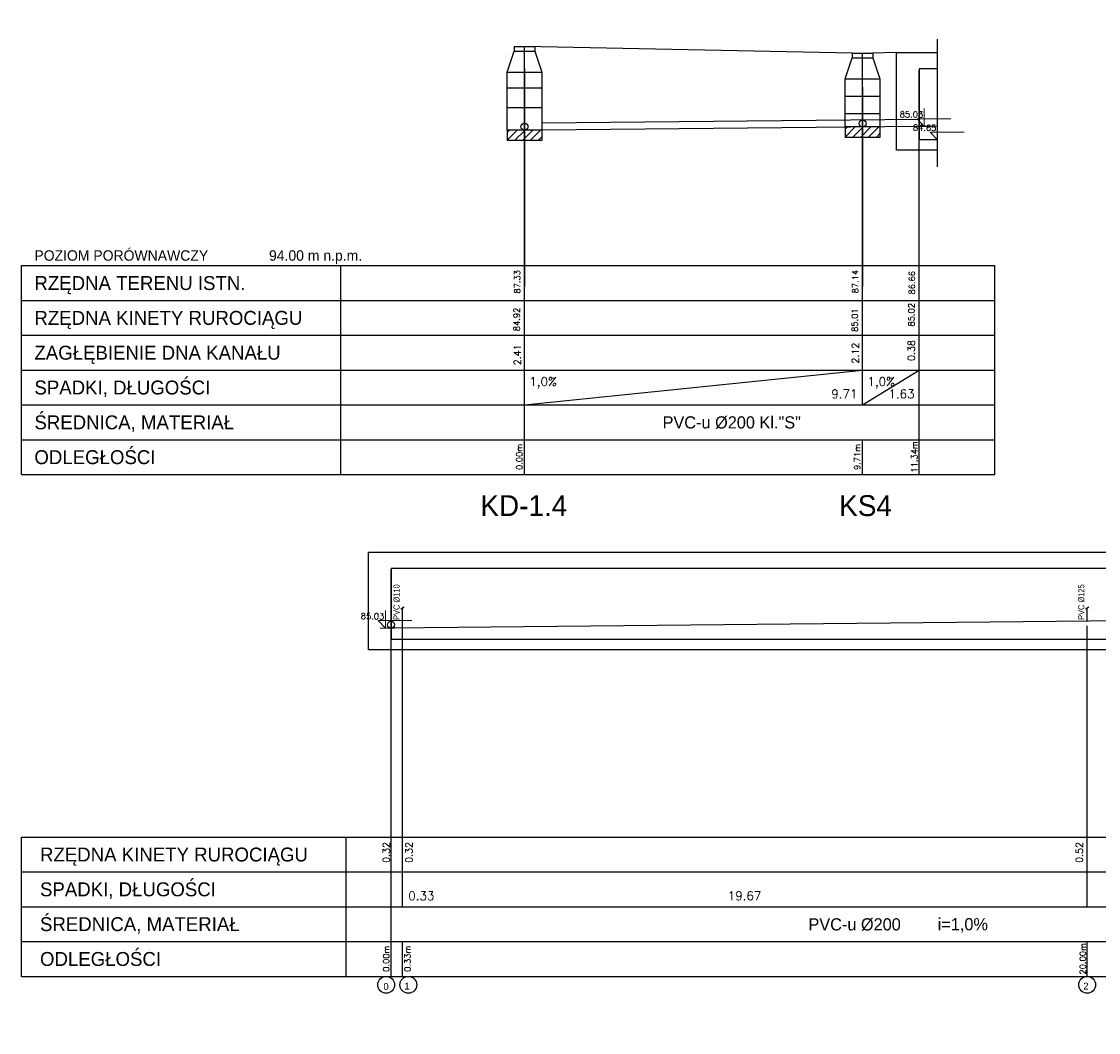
# Model space of a CAD drawing. Extents: x 480599 to 802090, y -87928 to 319597.
# Tile 2 of 50: x 530897 to 561835, y -14506 to 14527. Entities that reach past the tile are written whole.
import ezdxf
from ezdxf.enums import TextEntityAlignment as Align

# ---------------------------------------------------------------- set-up
doc = ezdxf.new("R2010")
doc.units = 0
doc.header["$MEASUREMENT"] = 0
doc.layers.get('0').update_dxf_attribs({"color": 252, "linetype": 'CONTINUOUS'})
doc.layers.get('Defpoints').update_dxf_attribs({"color": 252, "linetype": 'CONTINUOUS'})
for name, color, linetype in [('#_inne_budowlane', 252, 'CONTINUOUS'), ('#_inne_legenda', 21, 'CONTINUOUS'), ('#_ks_sanit_podposadzkowa', 32, 'CONTINUOUS'), ('Liczby', 2, 'CONTINUOUS'), ('Linie_odn', 7, 'CONTINUOUS'), ('Linie_tabeli', 7, 'CONTINUOUS'), ('Odcinki', 6, 'CONTINUOUS'), ('Ter_istn', 8, 'CONTINUOUS'), ('Wezly', 5, 'CONTINUOUS')]:
    doc.layers.add(name, color=color, linetype=linetype)
doc.layers.add('Koty wysokościowe', color=252, linetype='CONTINUOUS', lineweight=9)
doc.styles.add('JTJ', font='arial.ttf', dxfattribs={"height": 100})
doc.styles.add('JTJ_linie', font='txt')
doc.styles.add('ROMANS', font='romans')
doc.styles.get("Standard").update_dxf_attribs({"font": 'arial.ttf'})
doc.dimstyles.new('2 Bartek', dxfattribs={"dimtxt": 200, "dimasz": 50, "dimexe": 10, "dimexo": 30, "dimgap": 300, "dimtad": 1, "dimlfac": 0.001, "dimrnd": 0.1, "dimzin": 0, "dimdsep": 46, "dimtxsty": 'Standard', "dimblk": 'NONE', "dimcen": 1, "dimse1": 1, "dimse2": 1, "dimsd1": 1, "dimsd2": 1, "dimclrt": 2, "dimadec": 0, "dimazin": 0, "dimtfac": 1, "dimtix": 1, "dimtmove": 2, "dimatfit": 0, "dimfxl": 1, "dimtolj": 1, "dimtzin": 0, "dimarcsym": 0})
doc.dimstyles.new('darek', dxfattribs={"dimtxt": 20, "dimasz": 50, "dimexe": 10, "dimexo": 30, "dimgap": 300, "dimtad": 1, "dimlfac": 0.001, "dimrnd": 0.1, "dimzin": 0, "dimdsep": 46, "dimtxsty": 'Standard', "dimblk": 'NONE', "dimcen": 1, "dimse1": 1, "dimse2": 1, "dimsd1": 1, "dimsd2": 1, "dimclrt": 2, "dimadec": 0, "dimazin": 0, "dimtfac": 1, "dimtix": 1, "dimtmove": 2, "dimatfit": 0, "dimfxl": 10, "dimtolj": 1, "dimtzin": 0, "dimarcsym": 0})

# ---------------------------------------------------------------- blocks, each defined once
blk = doc.blocks.new('*D1075')
at = {"layer": 'Defpoints', "color": 0}
for p in [(545345, 41254), (545345, 41254), (555330, -43229)]:
    blk.add_point(p, dxfattribs=at)
at = {"layer": 'Liczby', "color": 2, "insert": (545121, 36266), "char_height": 175, "attachment_point": 5, "rotation": 90, "style": 'ROMANS'}
blk.add_mtext('\\A1;84.48', dxfattribs=at)
blk = doc.blocks.new('_None')
blk = doc.blocks.new('*D1076')
at = {"layer": 'Defpoints', "color": 0}
for p in [(545846, 44100), (545846, 44100), (555331, -43229)]:
    blk.add_point(p, dxfattribs=at)
at = {"layer": 'Liczby', "color": 2, "insert": (545135, 37339), "char_height": 175, "attachment_point": 5, "rotation": 90, "style": 'ROMANS'}
blk.add_mtext('\\A1;87.33', dxfattribs=at)
blk = doc.blocks.new('*D1079')
at = {"layer": 'Defpoints', "color": 0}
for p in [(547986, 41331), (547986, 41331), (565271, -43229)]:
    blk.add_point(p, dxfattribs=at)
at = {"layer": 'Liczby', "color": 2, "insert": (547762, 36355), "char_height": 175, "attachment_point": 5, "rotation": 90, "style": 'ROMANS'}
blk.add_mtext('\\A1;84.56', dxfattribs=at)
blk = doc.blocks.new('*D1080')
at = {"layer": 'Defpoints', "color": 0}
for p in [(548487, 43910), (548487, 43910), (565272, -43229)]:
    blk.add_point(p, dxfattribs=at)
at = {"layer": 'Liczby', "color": 2, "insert": (547776, 37346), "char_height": 175, "attachment_point": 5, "rotation": 90, "style": 'ROMANS'}
blk.add_mtext('\\A1;87.14', dxfattribs=at)
blk = doc.blocks.new('*D1106')
at = {"layer": 'Defpoints', "color": 0}
for p in [(546491, 26722), (546491, 26722), (546491, -57928)]:
    blk.add_point(p, dxfattribs=at)
at = {"layer": 'Liczby', "color": 2, "insert": (546267, 27066), "char_height": 175, "attachment_point": 5, "rotation": 359, "style": 'ROMANS'}
blk.add_mtext('\\A1;84.65', dxfattribs=at)
blk = doc.blocks.new('*D1107')
at = {"layer": 'Defpoints', "color": 0}
for p in [(541513, 27042), (541513, 27042), (541513, -57928)]:
    blk.add_point(p, dxfattribs=at)
at = {"layer": 'Liczby', "color": 2, "insert": (541289, 27386), "char_height": 175, "attachment_point": 5, "rotation": 359, "style": 'ROMANS'}
blk.add_mtext('\\A1;84.97', dxfattribs=at)
blk = doc.blocks.new('*D1389')
at = {"layer": 'Defpoints', "color": 0}
for p in [(565616, -3217), (565616, -3217), (546491, -87928)]:
    blk.add_point(p, dxfattribs=at)
at = {"layer": 'Liczby', "color": 2, "insert": (565392, -2873), "char_height": 175, "attachment_point": 5, "rotation": 359, "style": 'ROMANS'}
blk.add_mtext('\\A1;84.71', dxfattribs=at)
blk = doc.blocks.new('*D1390')
at = {"layer": 'Defpoints', "color": 0}
for p in [(541204, -2896), (541204, -2896), (541513, -87928)]:
    blk.add_point(p, dxfattribs=at)
at = {"layer": 'Liczby', "color": 2, "insert": (540980, -2552), "char_height": 175, "attachment_point": 5, "rotation": 359, "style": 'ROMANS'}
blk.add_mtext('\\A1;85.03', dxfattribs=at)
blk = doc.blocks.new('*D1391')
at = {"layer": 'Defpoints', "color": 0, "linetype": 'Continuous'}
for p in [(541513, -12500), (541513, -12896), (541513, -12896)]:
    blk.add_point(p, dxfattribs=at)
at = {"color": 2, "linetype": 'Continuous', "insert": (541373, -12389), "char_height": 175, "attachment_point": 5, "rotation": 90, "style": 'ROMANS'}
blk.add_mtext('\\A1;0.00m', dxfattribs=at)
blk = doc.blocks.new('*D1392')
at = {"layer": 'Defpoints', "color": 0, "linetype": 'Continuous'}
for p in [(561512, -12500), (541513, -12897), (561512, -12897)]:
    blk.add_point(p, dxfattribs=at)
at = {"color": 2, "linetype": 'Continuous', "insert": (561384, -12391), "char_height": 175, "attachment_point": 5, "rotation": 90, "style": 'ROMANS'}
blk.add_mtext('\\A1;20.00m', dxfattribs=at)
blk = doc.blocks.new('*D1393')
at = {"layer": 'Defpoints', "color": 0, "linetype": 'Continuous'}
for p in [(541842, -10896), (561512, -10896), (561512, -12896)]:
    blk.add_point(p, dxfattribs=at)
at = {"color": 2, "linetype": 'Continuous', "insert": (551667, -10580), "char_height": 250, "attachment_point": 5, "style": 'ROMANS'}
blk.add_mtext('\\A1;19.67', dxfattribs=at)
blk = doc.blocks.new('*D1394')
at = {"layer": 'Defpoints', "color": 0, "linetype": 'Continuous'}
for p in [(563676, -12500), (541513, -12897), (563676, -12897)]:
    blk.add_point(p, dxfattribs=at)
at = {"color": 2, "linetype": 'Continuous', "insert": (563534, -12391), "char_height": 175, "attachment_point": 5, "rotation": 90, "style": 'ROMANS'}
blk.add_mtext('\\A1;22.16m', dxfattribs=at)
blk = doc.blocks.new('*D1395')
at = {"layer": 'Defpoints', "color": 0, "linetype": 'Continuous'}
for p in [(564434, -12500), (541513, -12896), (564434, -12896)]:
    blk.add_point(p, dxfattribs=at)
at = {"color": 2, "linetype": 'Continuous', "insert": (564303, -12389), "char_height": 175, "attachment_point": 5, "rotation": 90, "style": 'ROMANS'}
blk.add_mtext('\\A1;22.92m', dxfattribs=at)
blk = doc.blocks.new('*D1397')
at = {"layer": 'Defpoints', "color": 0, "linetype": 'Continuous'}
for p in [(565993, -12500), (541513, -12896), (565993, -12896)]:
    blk.add_point(p, dxfattribs=at)
at = {"color": 2, "linetype": 'Continuous', "insert": (565834, -12389), "char_height": 175, "attachment_point": 5, "rotation": 90, "style": 'ROMANS'}
blk.add_mtext('\\A1;24.48m', dxfattribs=at)
blk = doc.blocks.new('*D1399')
at = {"layer": 'Defpoints', "color": 0, "linetype": 'Continuous'}
for p in [(567297, -12500), (541513, -12896), (567297, -12896)]:
    blk.add_point(p, dxfattribs=at)
at = {"color": 2, "linetype": 'Continuous', "insert": (567146, -12389), "char_height": 175, "attachment_point": 5, "rotation": 90, "style": 'ROMANS'}
blk.add_mtext('\\A1;25.78m', dxfattribs=at)
blk = doc.blocks.new('*D1401')
at = {"layer": 'Defpoints', "color": 0, "linetype": 'Continuous'}
for p in [(569798, -12500), (541513, -12897), (569798, -12897)]:
    blk.add_point(p, dxfattribs=at)
at = {"color": 2, "linetype": 'Continuous', "insert": (569664, -12391), "char_height": 175, "attachment_point": 5, "rotation": 90, "style": 'ROMANS'}
blk.add_mtext('\\A1;28.29m', dxfattribs=at)
blk = doc.blocks.new('*D1403')
at = {"layer": 'Defpoints', "color": 0}
for p in [(541513, -2894), (541662, -2894), (561512, -3217)]:
    blk.add_point(p, dxfattribs=at)
at = {"layer": 'Liczby', "color": 2, "insert": (541374, -9335), "char_height": 200, "attachment_point": 5, "rotation": 90, "style": 'ROMANS'}
blk.add_mtext('\\A1;0.32', dxfattribs=at)
blk = doc.blocks.new('*D1409')
at = {"layer": 'Defpoints', "color": 0, "linetype": 'Continuous'}
for p in [(570852, -12500), (541513, -12896), (570852, -12896)]:
    blk.add_point(p, dxfattribs=at)
at = {"color": 2, "linetype": 'Continuous', "insert": (570683, -12389), "char_height": 175, "attachment_point": 5, "rotation": 90, "style": 'ROMANS'}
blk.add_mtext('\\A1;29.34m', dxfattribs=at)
blk = doc.blocks.new('*D1412')
at = {"layer": 'Defpoints', "color": 0, "linetype": 'Continuous'}
for p in [(571859, -12500), (541513, -12896), (571859, -12896)]:
    blk.add_point(p, dxfattribs=at)
at = {"color": 2, "linetype": 'Continuous', "insert": (571723, -12389), "char_height": 175, "attachment_point": 5, "rotation": 90, "style": 'ROMANS'}
blk.add_mtext('\\A1;30.35m', dxfattribs=at)
blk = doc.blocks.new('*D1415')
at = {"layer": 'Defpoints', "color": 0, "linetype": 'Continuous'}
for p in [(574799, -12500), (541513, -12897), (574799, -12897)]:
    blk.add_point(p, dxfattribs=at)
at = {"color": 2, "linetype": 'Continuous', "insert": (574662, -12391), "char_height": 175, "attachment_point": 5, "rotation": 90, "style": 'ROMANS'}
blk.add_mtext('\\A1;33.29m', dxfattribs=at)
blk = doc.blocks.new('*D1418')
at = {"layer": 'Defpoints', "color": 0, "linetype": 'Continuous'}
for p in [(577719, -12500), (541513, -12897), (577719, -12897)]:
    blk.add_point(p, dxfattribs=at)
at = {"color": 2, "linetype": 'Continuous', "insert": (577587, -12391), "char_height": 175, "attachment_point": 5, "rotation": 90, "style": 'ROMANS'}
blk.add_mtext('\\A1;36.21m', dxfattribs=at)
blk = doc.blocks.new('*D1421')
at = {"layer": 'Defpoints', "color": 0, "linetype": 'Continuous'}
for p in [(580573, -12500), (541513, -12896), (580573, -12896)]:
    blk.add_point(p, dxfattribs=at)
at = {"color": 2, "linetype": 'Continuous', "insert": (580425, -12389), "char_height": 175, "attachment_point": 5, "rotation": 90, "style": 'ROMANS'}
blk.add_mtext('\\A1;39.06m', dxfattribs=at)
blk = doc.blocks.new('*D1424')
at = {"layer": 'Defpoints', "color": 0, "linetype": 'Continuous'}
for p in [(581553, -12500), (541513, -12896), (581553, -12896)]:
    blk.add_point(p, dxfattribs=at)
at = {"color": 2, "linetype": 'Continuous', "insert": (581418, -12389), "char_height": 175, "attachment_point": 5, "rotation": 90, "style": 'ROMANS'}
blk.add_mtext('\\A1;40.04m', dxfattribs=at)
blk = doc.blocks.new('*D1427')
at = {"layer": 'Defpoints', "color": 0, "linetype": 'Continuous'}
for p in [(586945, -12500), (541513, -12897), (586945, -12897)]:
    blk.add_point(p, dxfattribs=at)
at = {"color": 2, "linetype": 'Continuous', "insert": (586800, -12391), "char_height": 175, "attachment_point": 5, "rotation": 90, "style": 'ROMANS'}
blk.add_mtext('\\A1;45.43m', dxfattribs=at)
blk = doc.blocks.new('*D1430')
at = {"layer": 'Defpoints', "color": 0, "linetype": 'Continuous'}
for p in [(588673, -12500), (541513, -12896), (588673, -12896)]:
    blk.add_point(p, dxfattribs=at)
at = {"color": 2, "linetype": 'Continuous', "insert": (588529, -12389), "char_height": 175, "attachment_point": 5, "rotation": 90, "style": 'ROMANS'}
blk.add_mtext('\\A1;47.16m', dxfattribs=at)
blk = doc.blocks.new('*D1433')
at = {"layer": 'Defpoints', "color": 0, "linetype": 'Continuous'}
for p in [(588923, -12500), (541513, -12897), (588923, -12897)]:
    blk.add_point(p, dxfattribs=at)
at = {"color": 2, "linetype": 'Continuous', "insert": (588782, -12391), "char_height": 175, "attachment_point": 5, "rotation": 90, "style": 'ROMANS'}
blk.add_mtext('\\A1;47.41m', dxfattribs=at)
blk = doc.blocks.new('*D1436')
at = {"layer": 'Defpoints', "color": 0, "linetype": 'Continuous'}
for p in [(589792, -12500), (541513, -12897), (589792, -12897)]:
    blk.add_point(p, dxfattribs=at)
at = {"color": 2, "linetype": 'Continuous', "insert": (589657, -12391), "char_height": 175, "attachment_point": 5, "rotation": 90, "style": 'ROMANS'}
blk.add_mtext('\\A1;48.28m', dxfattribs=at)
blk = doc.blocks.new('*D1439')
at = {"layer": 'Defpoints', "color": 0, "linetype": 'Continuous'}
for p in [(592626, -12500), (541513, -12897), (592626, -12897)]:
    blk.add_point(p, dxfattribs=at)
at = {"color": 2, "linetype": 'Continuous', "insert": (592464, -12391), "char_height": 175, "attachment_point": 5, "rotation": 90, "style": 'ROMANS'}
blk.add_mtext('\\A1;51.11m', dxfattribs=at)
blk = doc.blocks.new('*D1442')
at = {"layer": 'Defpoints', "color": 0, "linetype": 'Continuous'}
for p in [(594977, -12500), (541513, -12897), (594977, -12897)]:
    blk.add_point(p, dxfattribs=at)
at = {"color": 2, "linetype": 'Continuous', "insert": (594828, -12391), "char_height": 175, "attachment_point": 5, "rotation": 90, "style": 'ROMANS'}
blk.add_mtext('\\A1;53.46m', dxfattribs=at)
blk = doc.blocks.new('*D1445')
at = {"layer": 'Defpoints', "color": 0, "linetype": 'Continuous'}
for p in [(596157, -12500), (541513, -12897), (596157, -12897)]:
    blk.add_point(p, dxfattribs=at)
at = {"color": 2, "linetype": 'Continuous', "insert": (596020, -12391), "char_height": 175, "attachment_point": 5, "rotation": 90, "style": 'ROMANS'}
blk.add_mtext('\\A1;54.64m', dxfattribs=at)
blk = doc.blocks.new('*D1448')
at = {"layer": 'Defpoints', "color": 0, "linetype": 'Continuous'}
for p in [(598439, -12500), (541513, -12896), (598439, -12896)]:
    blk.add_point(p, dxfattribs=at)
at = {"color": 2, "linetype": 'Continuous', "insert": (598282, -12389), "char_height": 175, "attachment_point": 5, "rotation": 90, "style": 'ROMANS'}
blk.add_mtext('\\A1;56.93m', dxfattribs=at)
blk = doc.blocks.new('*D1451')
at = {"layer": 'Defpoints', "color": 0, "linetype": 'Continuous'}
for p in [(615700, -12580), (541513, -12896), (615700, -12896)]:
    blk.add_point(p, dxfattribs=at)
at = {"color": 2, "linetype": 'Continuous', "insert": (615560, -12389), "char_height": 175, "attachment_point": 5, "rotation": 90, "style": 'ROMANS'}
blk.add_mtext('\\A1;74.19m', dxfattribs=at)
blk = doc.blocks.new('*D1453')
at = {"layer": 'Defpoints', "color": 0, "linetype": 'Continuous'}
for p in [(561512, -10896), (563676, -10896), (563676, -12896)]:
    blk.add_point(p, dxfattribs=at)
at = {"color": 2, "linetype": 'Continuous', "insert": (562646, -10580), "char_height": 250, "attachment_point": 5, "style": 'ROMANS'}
blk.add_mtext('\\A1;2.16', dxfattribs=at)
blk = doc.blocks.new('*D1454')
at = {"layer": 'Defpoints', "color": 0}
for p in [(561510, -2697), (561661, -2697), (561512, -3217)]:
    blk.add_point(p, dxfattribs=at)
at = {"layer": 'Liczby', "color": 2, "insert": (561288, -9335), "char_height": 200, "attachment_point": 5, "rotation": 90, "style": 'ROMANS'}
blk.add_mtext('\\A1;0.52', dxfattribs=at)
blk = doc.blocks.new('*D1455')
at = {"layer": 'Defpoints', "color": 0, "linetype": 'Continuous'}
for p in [(541513, -12396), (601273, -12500), (601273, -12896)]:
    blk.add_point(p, dxfattribs=at)
at = {"color": 2, "linetype": 'Continuous', "insert": (601117, -12389), "char_height": 175, "attachment_point": 5, "rotation": 90, "style": 'ROMANS'}
blk.add_mtext('\\A1;59.76m', dxfattribs=at)
blk = doc.blocks.new('*D1458')
at = {"layer": 'Defpoints', "color": 0, "linetype": 'Continuous'}
for p in [(541513, -12396), (601856, -12500), (601856, -12896)]:
    blk.add_point(p, dxfattribs=at)
at = {"color": 2, "linetype": 'Continuous', "insert": (601699, -12389), "char_height": 175, "attachment_point": 5, "rotation": 90, "style": 'ROMANS'}
blk.add_mtext('\\A1;60.34m', dxfattribs=at)
blk = doc.blocks.new('*D1461')
at = {"layer": 'Defpoints', "color": 0, "linetype": 'Continuous'}
for p in [(541513, -12396), (604103, -12513), (604103, -12909)]:
    blk.add_point(p, dxfattribs=at)
at = {"color": 2, "linetype": 'Continuous', "insert": (603946, -12402), "char_height": 175, "attachment_point": 5, "rotation": 90, "style": 'ROMANS'}
blk.add_mtext('\\A1;62.59m', dxfattribs=at)
blk = doc.blocks.new('*D1464')
at = {"layer": 'Defpoints', "color": 0, "linetype": 'Continuous'}
for p in [(541513, -12500), (606423, -12500), (606423, -12896)]:
    blk.add_point(p, dxfattribs=at)
at = {"color": 2, "linetype": 'Continuous', "insert": (606296, -12389), "char_height": 175, "attachment_point": 5, "rotation": 90, "style": 'ROMANS'}
blk.add_mtext('\\A1;64.91m', dxfattribs=at)
blk = doc.blocks.new('*D1467')
at = {"layer": 'Defpoints', "color": 0, "linetype": 'Continuous'}
for p in [(607007, -12500), (541508, -12896), (607007, -12896)]:
    blk.add_point(p, dxfattribs=at)
at = {"color": 2, "linetype": 'Continuous', "insert": (606850, -12389), "char_height": 175, "attachment_point": 5, "rotation": 90, "style": 'ROMANS'}
blk.add_mtext('\\A1;65.50m', dxfattribs=at)
blk = doc.blocks.new('*D1470')
at = {"layer": 'Defpoints', "color": 0, "linetype": 'Continuous'}
for p in [(609666, -12500), (541513, -12896), (609666, -12895)]:
    blk.add_point(p, dxfattribs=at)
at = {"color": 2, "linetype": 'Continuous', "insert": (609530, -12389), "char_height": 175, "attachment_point": 5, "rotation": 90, "style": 'ROMANS'}
blk.add_mtext('\\A1;68.15m', dxfattribs=at)
blk = doc.blocks.new('*D1473')
at = {"layer": 'Defpoints', "color": 0, "linetype": 'Continuous'}
for p in [(609917, -12500), (541513, -12896), (609917, -12895)]:
    blk.add_point(p, dxfattribs=at)
at = {"color": 2, "linetype": 'Continuous', "insert": (610058, -12389), "char_height": 175, "attachment_point": 5, "rotation": 90, "style": 'ROMANS'}
blk.add_mtext('\\A1;68.40m', dxfattribs=at)
blk = doc.blocks.new('*D1478')
at = {"layer": 'Defpoints', "color": 0, "linetype": 'Continuous'}
for p in [(541842, -12500), (541508, -12896), (541842, -12896)]:
    blk.add_point(p, dxfattribs=at)
at = {"color": 2, "linetype": 'Continuous', "insert": (541986, -12389), "char_height": 175, "attachment_point": 5, "rotation": 90, "style": 'ROMANS'}
blk.add_mtext('\\A1;0.33m', dxfattribs=at)
blk = doc.blocks.new('*D1477')
at = {"layer": 'Defpoints', "color": 0}
for p in [(541842, -2894), (541991, -2894), (541842, -3217)]:
    blk.add_point(p, dxfattribs=at)
at = {"layer": 'Liczby', "color": 2, "insert": (542031, -9335), "char_height": 200, "attachment_point": 5, "rotation": 90, "style": 'ROMANS'}
blk.add_mtext('\\A1;0.32', dxfattribs=at)
blk = doc.blocks.new('*D1479')
at = {"layer": 'Defpoints', "color": 0, "linetype": 'Continuous'}
for p in [(541513, -10896), (541842, -10896), (541842, -12897)]:
    blk.add_point(p, dxfattribs=at)
at = {"color": 2, "linetype": 'Continuous', "insert": (542383, -10580), "char_height": 250, "attachment_point": 5, "style": 'ROMANS'}
blk.add_mtext('\\A1;0.33', dxfattribs=at)
blk = doc.blocks.new('*D1596')
at = {"layer": 'Defpoints', "color": 0}
for p in [(557065, 11134), (557065, 11134), (592510, -73516)]:
    blk.add_point(p, dxfattribs=at)
at = {"layer": 'Liczby', "color": 2, "insert": (556842, 11478), "char_height": 175, "attachment_point": 5, "rotation": 359, "style": 'ROMANS'}
blk.add_mtext('\\A1;84.65', dxfattribs=at)
blk = doc.blocks.new('*D1597')
at = {"layer": 'Defpoints', "color": 0}
for p in [(556686, 11515), (556686, 11515), (592131, -73516)]:
    blk.add_point(p, dxfattribs=at)
at = {"layer": 'Liczby', "color": 2, "insert": (556462, 11859), "char_height": 175, "attachment_point": 5, "rotation": 359, "style": 'ROMANS'}
blk.add_mtext('\\A1;85.03', dxfattribs=at)
blk = doc.blocks.new('*D1598')
at = {"layer": 'Defpoints', "color": 0, "linetype": 'Continuous'}
for p in [(545346, 3516), (555058, 3516), (555058, 1516)]:
    blk.add_point(p, dxfattribs=at)
at = {"color": 2, "linetype": 'Continuous', "insert": (554534, 3832), "char_height": 250, "attachment_point": 5, "style": 'ROMANS'}
blk.add_mtext('\\A1;9.71', dxfattribs=at)
blk = doc.blocks.new('*D1599')
at = {"layer": 'Defpoints', "color": 0}
for p in [(545345, 11406), (545345, 11406), (555330, -73516)]:
    blk.add_point(p, dxfattribs=at)
at = {"layer": 'Liczby', "color": 2, "insert": (545121, 5971), "char_height": 175, "attachment_point": 5, "rotation": 90, "style": 'ROMANS'}
blk.add_mtext('\\A1;84.92', dxfattribs=at)
blk = doc.blocks.new('*D1600')
at = {"layer": 'Defpoints', "color": 0}
for p in [(545846, 13812), (545846, 13812), (555331, -73516)]:
    blk.add_point(p, dxfattribs=at)
at = {"layer": 'Liczby', "color": 2, "insert": (545135, 7051), "char_height": 175, "attachment_point": 5, "rotation": 90, "style": 'ROMANS'}
blk.add_mtext('\\A1;87.33', dxfattribs=at)
blk = doc.blocks.new('*D1601')
at = {"layer": 'Defpoints', "color": 0}
for p in [(545345, 13812), (545345, 13812), (545345, 11406)]:
    blk.add_point(p, dxfattribs=at)
at = {"layer": 'Liczby', "color": 2, "insert": (545139, 4957), "char_height": 200, "attachment_point": 5, "rotation": 90, "style": 'ROMANS'}
blk.add_mtext('\\A1;2.41', dxfattribs=at)
blk = doc.blocks.new('*D1602')
at = {"layer": 'Defpoints', "color": 0}
for p in [(555058, 11498), (555058, 11498), (565271, -73516)]:
    blk.add_point(p, dxfattribs=at)
at = {"layer": 'Liczby', "color": 2, "insert": (554834, 5952), "char_height": 175, "attachment_point": 5, "rotation": 90, "style": 'ROMANS'}
blk.add_mtext('\\A1;85.01', dxfattribs=at)
blk = doc.blocks.new('*D1603')
at = {"layer": 'Defpoints', "color": 0}
for p in [(555558, 13622), (555558, 13622), (565272, -73516)]:
    blk.add_point(p, dxfattribs=at)
at = {"layer": 'Liczby', "color": 2, "insert": (554847, 7058), "char_height": 175, "attachment_point": 5, "rotation": 90, "style": 'ROMANS'}
blk.add_mtext('\\A1;87.14', dxfattribs=at)
blk = doc.blocks.new('*D1604')
at = {"layer": 'Defpoints', "color": 0}
for p in [(555057, 13622), (555058, 13622), (555058, 11498)]:
    blk.add_point(p, dxfattribs=at)
at = {"layer": 'Liczby', "color": 2, "insert": (554851, 5004), "char_height": 200, "attachment_point": 5, "rotation": 90, "style": 'ROMANS'}
blk.add_mtext('\\A1;2.12', dxfattribs=at)
blk = doc.blocks.new('*D1605')
at = {"layer": 'Defpoints', "color": 0, "linetype": 'Continuous'}
for p in [(555058, 1912), (545346, 1516), (555058, 1516)]:
    blk.add_point(p, dxfattribs=at)
at = {"color": 2, "linetype": 'Continuous', "insert": (554904, 2022), "char_height": 175, "attachment_point": 5, "rotation": 90, "style": 'ROMANS'}
blk.add_mtext('\\A1;9.71m', dxfattribs=at)
blk = doc.blocks.new('*D1606')
at = {"layer": 'Defpoints', "color": 0, "linetype": 'Continuous'}
for p in [(545346, 1911), (545346, 1516), (545346, 1516)]:
    blk.add_point(p, dxfattribs=at)
at = {"color": 2, "linetype": 'Continuous', "insert": (545196, 2022), "char_height": 175, "attachment_point": 5, "rotation": 90, "style": 'ROMANS'}
blk.add_mtext('\\A1;0.00m', dxfattribs=at)
blk = doc.blocks.new('*D1607')
at = {"layer": 'Defpoints', "color": 0}
for p in [(556685, 11499), (556685, 11499), (592168, -73516)]:
    blk.add_point(p, dxfattribs=at)
at = {"layer": 'Liczby', "color": 2, "insert": (556461, 6106), "char_height": 175, "attachment_point": 5, "rotation": 90, "style": 'ROMANS'}
blk.add_mtext('\\A1;85.02', dxfattribs=at)
blk = doc.blocks.new('*D1608')
at = {"layer": 'Defpoints', "color": 0}
for p in [(557186, 13142), (557186, 13142), (592169, -73516)]:
    blk.add_point(p, dxfattribs=at)
at = {"layer": 'Liczby', "color": 2, "insert": (556475, 7026), "char_height": 175, "attachment_point": 5, "rotation": 90, "style": 'ROMANS'}
blk.add_mtext('\\A1;86.66', dxfattribs=at)
blk = doc.blocks.new('*D1609')
at = {"layer": 'Defpoints', "color": 0}
for p in [(556685, 11515), (556835, 11515), (556686, 11134)]:
    blk.add_point(p, dxfattribs=at)
at = {"layer": 'Liczby', "color": 2, "insert": (556462, 5077), "char_height": 200, "attachment_point": 5, "rotation": 90, "style": 'ROMANS'}
blk.add_mtext('\\A1;0.38', dxfattribs=at)
blk = doc.blocks.new('*D1610')
at = {"layer": 'Defpoints', "color": 0, "linetype": 'Continuous'}
for p in [(556686, 1912), (545346, 1516), (556686, 1516)]:
    blk.add_point(p, dxfattribs=at)
at = {"color": 2, "linetype": 'Continuous', "insert": (556546, 2022), "char_height": 175, "attachment_point": 5, "rotation": 90, "style": 'ROMANS'}
blk.add_mtext('\\A1;11.34m', dxfattribs=at)
blk = doc.blocks.new('*D1611')
at = {"layer": 'Defpoints', "color": 0, "linetype": 'Continuous'}
for p in [(555058, 3516), (556686, 3516), (556686, 1516)]:
    blk.add_point(p, dxfattribs=at)
at = {"color": 2, "linetype": 'Continuous', "insert": (556177, 3832), "char_height": 250, "attachment_point": 5, "style": 'ROMANS'}
blk.add_mtext('\\A1;1.63', dxfattribs=at)

msp = doc.modelspace()

# ---------------------------------------------------------------- hatches: boundary and pattern name
at = {"layer": 'Wezly'}
h = msp.add_hatch(dxfattribs=at)
h.set_pattern_fill('ANSI31', color=3, scale=50, style=0)
h.set_pattern_definition([(45, (780351.19, 62783.87), (-112.2532, 112.2532), [])])
h.paths.add_polyline_path([(554558.195, 11198.428), (555058.195, 11198.428), (555058.195, 11498.428), (554558.195, 11498.428)])
h.paths.add_polyline_path([(555558.195, 11198.428), (555558.195, 11498.428), (555058.195, 11498.428), (555058.195, 11198.428)])
h = msp.add_hatch(dxfattribs=at)
h.set_pattern_fill('ANSI31', color=3, scale=50, style=0)
h.set_pattern_definition([(45, (770638.56, 62691.48), (-112.2532, 112.2532), [])])
h.paths.add_polyline_path([(544845.569, 11106.04), (545345.569, 11106.04), (545345.569, 11406.04), (544845.569, 11406.04)])
h.paths.add_polyline_path([(545845.569, 11106.04), (545845.569, 11406.04), (545345.569, 11406.04), (545345.569, 11106.04)])

# ---------------------------------------------------------------- linework, layer by layer
at = {"layer": '#_inne_budowlane', "flags": 128}
for points in [[(557209.417, 10833.262), (556036.422, 10833.262), (556036.422, 13636.72), (557209.417, 13636.72)], [(557209.417, 13166.14), (556686.422, 13166.14)], [(556686.422, 13166.14), (556686.422, 11133.633)], [(557209.417, 11133.633), (556686.422, 11133.633)], [(719178.094, -3517.393), (540863.303, -3517.393), (540863.303, -713.934), (719178.094, -713.934)], [(541513.303, -1184.515), (541513.303, -3217.022)], [(719178.094, -1184.515), (541513.303, -1184.515)], [(719178.094, -3217.022), (541513.303, -3217.022)]]:
    msp.add_lwpolyline(points, dxfattribs=at)
at = {"layer": '#_inne_legenda'}
for p, q in [((557209.417, 10358.397), (557209.417, 14024.755)), ((545345.569, 13177.687), (545345.569, 6915.088)), ((555057.691, 12637.687), (555057.691, 6915.088))]:
    msp.add_line(p, q, dxfattribs=at)
at = {"layer": '#_inne_legenda', "flags": 128}
for points in [[(541794.745, -2340.379), (541889.028, -2285.944)], [(561464.995, -2340.379), (561559.278, -2285.944)]]:
    msp.add_lwpolyline(points, dxfattribs=at)
at = {"layer": '#_ks_sanit_podposadzkowa'}
for p, q in [((557208.804, 11519.983), (556685.809, 11514.753)), ((615699.898, -2159.207), (541513.303, -2897.022))]:
    msp.add_line(p, q, dxfattribs=at)
at = {"layer": '#_ks_sanit_podposadzkowa', "flags": 128}
for points in [[(541842.337, -2893.75), (541842.025, -2313.082)], [(561512.275, -2698.124), (561512.275, -2313.082)]]:
    msp.add_lwpolyline(points, dxfattribs=at)
at = {"layer": '#_ks_sanit_podposadzkowa'}
msp.add_circle((541513.304, -2796.334), 100, dxfattribs=at)
for p, q in [((545345.569, 1516.12), (545345.569, 13811.738)), ((555057.691, 3516.171), (555057.691, 13621.738)), ((556686.055, 1516.12), (556686.455, 13141.738)), ((555057.691, 1516.12), (555057.691, 2516.171)), ((541512.936, -12895.656), (541513.336, -1208.917)), ((541513.005, -11895.604), (541513.336, -1208.917)), ((541841.717, -10895.604), (541841.985, -2824.472)), ((561511.967, -10895.604), (561512.235, -2824.472)), ((541512.936, -12895.656), (541512.971, -11895.604)), ((541841.648, -12895.656), (541841.683, -11895.604)), ((561511.898, -12895.656), (561511.933, -11895.604))]:
    msp.add_line(p, q)
for centre in [(541372.135, -13137.455), (542008.048, -13137.51), (561511.898, -13137.51)]:
    msp.add_circle(centre, 241.906)
at = {"layer": 'Koty wysokościowe'}
for points in [[(556829.73, 12025.249), (556829.73, 11514.753), (556622.482, 11733.651), (557594.516, 11733.651)], [(557068.041, 11514.753), (556685.809, 11514.753)], [(557209.417, 11644.128), (557209.417, 11133.633), (557002.169, 11352.53), (557974.203, 11352.53)], [(541348.137, -2385.839), (541348.137, -2896.334), (541140.889, -2677.437), (542112.923, -2677.437)], [(541618.143, -2896.334), (541204.216, -2896.334)]]:
    msp.add_lwpolyline(points, dxfattribs=at)
at = {"layer": 'Linie_odn'}
for centre in [(545345.316, 11506.04), (555057.942, 11598.428)]:
    msp.add_circle(centre, 100, dxfattribs=at)
at = {"layer": 'Linie_tabeli'}
for p, q in [((530896.645, 7516.171), (558856.162, 7516.171)), ((530896.645, 6516.171), (558856.162, 6516.171)), ((530896.645, 5516.171), (558856.162, 5516.171)), ((530896.645, 4516.171), (558856.162, 4516.171)), ((545345.569, 3516.12), (555057.691, 4516.12)), ((530896.645, 3516.171), (558856.162, 3516.171)), ((530896.645, 2516.171), (558856.162, 2516.171)), ((530896.645, 1516.171), (558856.162, 1516.171)), ((530896.645, -8895.604), (723179.34, -8895.604)), ((530896.645, -9895.604), (723179.34, -9895.604)), ((530896.645, -10895.604), (723179.34, -10895.604)), ((530896.645, -11895.604), (723179.34, -11895.604)), ((530896.645, -12895.604), (723179.34, -12895.604))]:
    msp.add_line(p, q, dxfattribs=at)
for points in [[(530896.645, 1516.171), (530896.645, 7516.171)], [(540065.772, 1516.171), (540065.772, 7516.171)], [(558856.162, 1516.171), (558856.162, 7516.171)], [(530896.645, -12895.604), (530896.645, -8895.604)], [(540226.4, -12895.604), (540226.4, -8895.604)]]:
    msp.add_lwpolyline(points, dxfattribs=at)
at = {"layer": 'Linie_tabeli', "flags": 128}
msp.add_lwpolyline([(555057.691, 3516.12), (556686.158, 4516.171)], dxfattribs=at)
at = {"layer": 'Odcinki', "color": 6, "flags": 128}
for points in [[(556686.406, 11714.759), (545845.569, 11606.04)], [(556686.399, 11514.759), (545845.569, 11406.04)]]:
    msp.add_lwpolyline(points, dxfattribs=at)
at = {"layer": 'Ter_istn'}
msp.add_line((554757.691, 13621.738), (545345.569, 13811.738), dxfattribs=at)
at = {"layer": 'Ter_istn', "flags": 128}
msp.add_lwpolyline([(556036.422, 13635.11), (555357.691, 13621.738)], dxfattribs=at)
at = {"layer": 'Wezly', "color": 3}
for p, q in [((544845.569, 13071.738), (545045.569, 13671.738)), ((545045.569, 13811.738), (545645.569, 13811.738)), ((545045.569, 13811.738), (545045.569, 13671.738)), ((545045.569, 13671.738), (545645.569, 13671.738)), ((545645.569, 13811.738), (545645.569, 13671.738)), ((545645.569, 13671.738), (545845.569, 13071.738)), ((554757.691, 13621.738), (555357.691, 13621.738)), ((554757.691, 13621.738), (554757.691, 13481.738)), ((555357.691, 13621.738), (555357.691, 13481.738)), ((554557.691, 12881.738), (554757.691, 13481.738)), ((554757.691, 13481.738), (555357.691, 13481.738)), ((555357.691, 13481.738), (555557.691, 12881.738)), ((544845.538, 11406.041), (544845.569, 13071.738)), ((544845.569, 13071.738), (545845.569, 13071.738)), ((544845.569, 13071.738), (545845.569, 13071.738)), ((544845.569, 13071.738), (545845.569, 13071.738)), ((545845.569, 13071.738), (545845.569, 11406.04)), ((554558.164, 11498.429), (554557.691, 12881.738)), ((554557.691, 12881.738), (555557.691, 12881.738)), ((554557.691, 12881.738), (555557.691, 12881.738)), ((554557.691, 12881.738), (555557.691, 12881.738)), ((555557.691, 12881.738), (555558.472, 11498.429)), ((545845.437, 12611.738), (544845.437, 12611.738)), ((554557.691, 12381.738), (555557.691, 12381.738)), ((545845.169, 12046.036), (544845.169, 12046.036)), ((554557.691, 11881.738), (555557.691, 11881.738)), ((555558.195, 11498.428), (554558.195, 11498.428)), ((554558.195, 11498.428), (554558.195, 11198.428)), ((555558.195, 11498.428), (555558.195, 11198.428)), ((545845.569, 11406.04), (544845.569, 11406.04)), ((544845.569, 11406.04), (544845.569, 11106.04)), ((545845.569, 11406.04), (545845.569, 11106.04)), ((555558.195, 11198.428), (554558.195, 11198.428)), ((545845.569, 11106.04), (544845.569, 11106.04))]:
    msp.add_line(p, q, dxfattribs=at)

# ---------------------------------------------------------------- texts
at = {"layer": '#_inne_legenda', "char_height": 175, "width": 2133.88011, "attachment_point": 1, "rotation": 90, "line_spacing_factor": 0.8, "style": 'JTJ'}
for s, insert in [('{\\W0.8;PVC %%C110}', (541582.037, -2657.66)), ('{\\W0.8;PVC %%C125}', (561252.287, -2657.66))]:
    msp.add_mtext(s, dxfattribs=dict(at, insert=insert))
at = {"color": 2, "linetype": 'Continuous', "char_height": 250, "attachment_point": 5, "style": 'ROMANS'}
for insert in [(545881.173, 4147.276), (555593.295, 4147.276)]:
    msp.add_mtext('\\A1;1,0%', dxfattribs=dict(at, insert=insert))
at = {"layer": 'Liczby', "style": 'JTJ_linie'}
for s, height, p in [('POZIOM PORÓWNAWCZY', 300, (531266.245, 7657.59)), ('PVC-u %%C200 Kl."S"', 350, (549312.261, 2839.703)), ('PVC-u %%C200', 350, (553502.732, -11576.414)), ('i=1,0%%%', 350, (557215.658, -11572.073))]:
    msp.add_text(s, height=height, dxfattribs=at).set_placement(p)
msp.add_text('94.00 m n.p.m.', height=300, dxfattribs=at).set_placement((540681.954, 7657.59), align=Align.RIGHT)
for s, height, p in [('KS4', 600, (555144.336, 324.074)), ('KD-1.4', 600, (545326.184, 324.074)), ('0', 200, (541370.075, -13285.475)), ('1', 200, (541971.375, -13274.02)), ('2', 200, (561475.225, -13274.02))]:
    msp.add_text(s, height=height, dxfattribs=at).set_placement(p, align=Align.CENTER)
at = {"layer": 'Linie_tabeli', "style": 'JTJ_linie'}
for s, p in [('RZĘDNA TERENU ISTN.', (531266.245, 6816.171)), ('RZĘDNA KINETY RUROCIĄGU', (531266.245, 5816.171)), ('ZAGŁĘBIENIE DNA KANAŁU', (531266.245, 4816.171)), ('SPADKI, DŁUGOŚCI', (531266.245, 3816.171)), ('ŚREDNICA, MATERIAŁ', (531266.245, 2816.171)), ('ODLEGŁOŚCI', (531266.245, 1816.171)), ('RZĘDNA KINETY RUROCIĄGU', (531426.874, -9595.604)), ('SPADKI, DŁUGOŚCI', (531426.874, -10595.604)), ('ŚREDNICA, MATERIAŁ', (531426.874, -11595.604)), ('ODLEGŁOŚCI', (531426.874, -12595.604))]:
    msp.add_text(s, height=400, dxfattribs=at).set_placement(p)

# ---------------------------------------------------------------- dimensions: what is measured, and where the dimension line sits
at = {"linetype": 'Continuous'}
for base, p1, p2, picture, middle in [((555057.691, 3516.12), (545345.569, 3516.12), (555057.691, 1516.12), '*D1598', (554533.825, 3831.826)), ((556686.124, 3516.171), (555057.691, 3516.171), (556686.124, 1516.064), '*D1611', (556176.729, 3831.877)), ((541841.648, -10895.892), (541513.036, -10895.892), (541841.648, -12897.069), '*D1479', (542383.377, -10580.186)), ((561511.898, -10895.615), (541841.717, -10895.615), (561511.898, -12895.707), '*D1393', (551667.035, -10579.909)), ((563676.326, -10895.604), (561511.932, -10895.604), (563676.326, -12895.604), '*D1453', (562646.208, -10579.898))]:
    dim = msp.add_linear_dim(base=base, p1=p1, p2=p2, dimstyle='2 Bartek', override={"dimtxt": 250, "dimrnd": 0.01, "dimpost": '', "dimtxsty": 'ROMANS'}, dxfattribs=at)
    dim.commit()
    dim.dimension.update_dxf_attribs({"geometry": picture, "text_midpoint": middle, "dimtype": 160})
for base, p1, p2, picture, middle in [((545345.569044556, 1516.119623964), (545345.569044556, 1516.119623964), (545345.569044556, 1911.466286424), '*D1606', (545196.167271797, 2022.341990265)), ((556686.089, 1516.12), (545345.569, 1516.12), (556686.089, 1911.518), '*D1610', (556545.81, 2022.342)), ((555057.691, 1516.12), (545345.569, 1516.12), (555057.691, 1911.518), '*D1605', (554903.716, 2022.342)), ((541512.936184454, -12895.604372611), (541512.936184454, -12895.604372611), (541512.936184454, -12500.309241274), '*D1391', (541372.909679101, -12389.38200631)), ((607006.963, -12895.552), (541507.767, -12895.604), (607006.963, -12500.312), '*D1467', (606850.273, -12389.329)), ((541841.648, -12895.604), (541507.767, -12895.604), (541841.648, -12500.309), '*D1478', (541986.231, -12389.382)), ((609665.966, -12895.166), (541512.936, -12895.549), (609665.966, -12500.312), '*D1470', (609529.608, -12388.943)), ((609916.925, -12895.166), (541512.936, -12895.549), (609916.925, -12500.312), '*D1473', (610057.608, -12388.943)), ((615699.546, -12895.549), (541512.936, -12895.549), (615699.546, -12580.108), '*D1451', (615560.293, -12389.327)), ((598438.921, -12895.552), (541512.936, -12895.549), (598438.921, -12500.312), '*D1448', (598282.231, -12389.329)), ((564434.036, -12895.604), (541512.936, -12895.604), (564434.036, -12500.309), '*D1395', (564303.067, -12389.382)), ((565993.191, -12895.604), (541512.936, -12895.604), (565993.191, -12500.309), '*D1397', (565833.892, -12389.382)), ((567296.619, -12895.604), (541512.936, -12895.604), (567296.619, -12500.309), '*D1399', (567146.301, -12389.382)), ((570852.054, -12895.604), (541512.936, -12895.604), (570852.054, -12500.309), '*D1409', (570683.233, -12389.382)), ((571858.757, -12895.604), (541512.936, -12895.604), (571858.757, -12500.309), '*D1412', (571723.302, -12389.382)), ((606422.735, -12895.604), (541512.936, -12500.309), (606422.735, -12500.312), '*D1464', (606295.638, -12389.382)), ((580572.9, -12895.607), (541512.936, -12895.604), (580572.9, -12500.312), '*D1421', (580424.981, -12389.385)), ((581552.502, -12895.607), (541512.936, -12895.604), (581552.502, -12500.312), '*D1424', (581417.851, -12389.385)), ((588673.221, -12895.607), (541512.936, -12895.604), (588673.221, -12500.312), '*D1430', (588528.781, -12389.385)), ((561511.898, -12897.069), (541512.936, -12897.069), (561511.898, -12500.309), '*D1392', (561383.798, -12390.847)), ((563676.326, -12897.069), (541512.936, -12897.069), (563676.326, -12500.309), '*D1394', (563534.46, -12390.847)), ((569797.996, -12897.069), (541512.936, -12897.069), (569797.996, -12500.309), '*D1401', (569663.761, -12390.847)), ((574798.984, -12897.069), (541512.936, -12897.069), (574798.984, -12500.309), '*D1415', (574662.268, -12390.847)), ((577718.978, -12897.072), (541512.936, -12897.069), (577718.978, -12500.312), '*D1418', (577586.708, -12390.849)), ((586945.147, -12897.072), (541512.936, -12897.069), (586945.147, -12500.312), '*D1427', (586800.464, -12390.849)), ((588922.609, -12897.072), (541512.936, -12897.069), (588922.609, -12500.312), '*D1433', (588781.689, -12390.849)), ((589791.546, -12897.072), (541512.936, -12897.069), (589791.546, -12500.312), '*D1436', (589656.693, -12390.849)), ((592625.841, -12897.072), (541512.936, -12897.069), (592625.841, -12500.312), '*D1439', (592464.271, -12390.849)), ((594977.06, -12897.072), (541512.936, -12897.069), (594977.06, -12500.312), '*D1442', (594827.832, -12390.849)), ((596157.043, -12897.072), (541512.936, -12897.069), (596157.043, -12500.312), '*D1445', (596019.521, -12390.849)), ((601273.278, -12895.552), (541512.953, -12395.63), (601273.278, -12500.312), '*D1455', (601116.588, -12389.329)), ((601855.65, -12895.552), (541512.953, -12395.63), (601855.65, -12500.312), '*D1458', (601698.96, -12389.329)), ((604102.769, -12908.645), (541512.953, -12395.63), (604102.769, -12513.405), '*D1461', (603946.079, -12402.422))]:
    dim = msp.add_linear_dim(base=base, p1=p1, p2=p2, dimstyle='2 Bartek', override={"dimtxt": 175, "dimrnd": 0.01, "dimpost": 'm', "dimtxsty": 'ROMANS'}, dxfattribs=at)
    dim.commit()
    dim.dimension.update_dxf_attribs({"geometry": picture, "text_midpoint": middle, "dimtype": 160, "text_rotation": 90})
at = {"layer": 'Liczby'}
for base, p1, p2, override, picture, middle in [((545845.649, 44099.583), (555330.683, -43228.522), (545845.649, 44099.583), {"dimtxt": 175, "dimrnd": 0.01, "dimpost": '<>', "dimtxsty": 'ROMANS'}, '*D1076', (545134.676, 37338.622)), ((548486.545, 43909.583), (565271.536, -43228.522), (548486.545, 43909.583), {"dimtxt": 175, "dimrnd": 0.01, "dimpost": '<>', "dimtxsty": 'ROMANS'}, '*D1080', (547775.572, 37345.883)), ((545345.065, 41253.879), (555330.006, -43228.522), (545345.065, 41253.879), {"dimtxt": 175, "dimrnd": 0.01, "dimpost": '<>', "dimtxsty": 'ROMANS'}, '*D1075', (545121.076, 36266.004)), ((547986.465, 41330.82), (565270.859, -43228.522), (547986.465, 41330.82), {"dimtxt": 175, "dimrnd": 0.01, "dimpost": '<>', "dimtxsty": 'ROMANS'}, '*D1079', (547762.475, 36354.778)), ((545345.065, 13811.738), (545345.065, 11406.034), (545345.169, 13811.738), {"dimtxt": 200, "dimrnd": 0.01, "dimtxsty": 'ROMANS'}, '*D1601', (545138.55, 4956.873)), ((545845.649, 13811.738), (555330.683, -73516.367), (545845.649, 13811.738), {"dimtxt": 175, "dimrnd": 0.01, "dimpost": '<>', "dimtxsty": 'ROMANS'}, '*D1600', (545134.676, 7050.777)), ((555057.691, 13621.738), (555057.691, 11498.426), (555057.291, 13621.738), {"dimtxt": 200, "dimrnd": 0.01, "dimtxsty": 'ROMANS'}, '*D1604', (554851.176, 5003.73)), ((555557.771, 13621.738), (565271.536, -73516.367), (555557.771, 13621.738), {"dimtxt": 175, "dimrnd": 0.01, "dimpost": '<>', "dimtxsty": 'ROMANS'}, '*D1603', (554846.799, 7058.038)), ((557186.135, 13141.738), (592169.063, -73516.367), (557186.135, 13141.738), {"dimtxt": 175, "dimrnd": 0.01, "dimpost": '<>', "dimtxsty": 'ROMANS'}, '*D1608', (556475.162, 7025.898)), ((555057.691, 11498.426), (565270.859, -73516.367), (555057.691, 11498.426), {"dimtxt": 175, "dimrnd": 0.01, "dimpost": '<>', "dimtxsty": 'ROMANS'}, '*D1602', (554833.701, 5952.373)), ((556834.835, 11514.753), (556686.422, 11133.633), (556685.442, 11514.753), {"dimtxt": 200, "dimrnd": 0.01, "dimtxsty": 'ROMANS'}, '*D1609', (556461.883, 5076.509)), ((556685.442, 11498.964), (592168.386, -73516.367), (556685.442, 11498.964), {"dimtxt": 175, "dimrnd": 0.01, "dimpost": '<>', "dimtxsty": 'ROMANS'}, '*D1607', (556461.452, 6106.025)), ((545345.065, 11406.034), (555330.006, -73516.367), (545345.065, 11406.034), {"dimtxt": 175, "dimrnd": 0.01, "dimpost": '<>', "dimtxsty": 'ROMANS'}, '*D1599', (545121.076, 5970.767)), ((561661.289, -2697.053), (561512.263, -3217.069), (561509.896, -2697.053), {"dimtxt": 200, "dimrnd": 0.01, "dimtxsty": 'ROMANS'}, '*D1454', (561288.337, -9335.313)), ((541662.329, -2893.564), (561512.266, -3217.032), (541512.908, -2893.564), {"dimtxt": 200, "dimrnd": 0.01, "dimtxsty": 'ROMANS'}, '*D1403', (541374.081, -9334.588)), ((541991.038, -2893.753), (541842.013, -3217.069), (541841.983, -2893.753), {"dimtxt": 200, "dimrnd": 0.01, "dimtxsty": 'ROMANS'}, '*D1477', (542030.882, -9335.313))]:
    dim = msp.add_linear_dim(base=base, p1=p1, p2=p2, angle=90, dimstyle='darek', override=override, dxfattribs=at)
    dim.commit()
    dim.dimension.update_dxf_attribs({"geometry": picture, "text_midpoint": middle, "dimtype": 160})
for base, p1, p2, picture, middle in [((541513.303, 27041.857), (541513.303, -57928.143), (541513.303, 27041.857), '*D1107', (541289.314, 27386.083)), ((546491.287, 26721.857), (546491.287, -57928.143), (546491.287, 26721.857), '*D1106', (546267.297, 27066.083)), ((556685.809, 11514.753), (592131.02, -73516.367), (556685.809, 11514.753), '*D1597', (556461.819, 11858.979)), ((557065.497, 11133.633), (592510.094, -73516.367), (557065.497, 11133.633), '*D1596', (556841.507, 11477.858)), ((541204.216, -2896.334), (541513.303, -87928.143), (541204.216, -2896.334), '*D1390', (540980.227, -2552.109)), ((565615.846, -3217.022), (546491.287, -87928.143), (565615.846, -3217.022), '*D1389', (565391.856, -2872.797))]:
    dim = msp.add_linear_dim(base=base, p1=p1, p2=p2, angle=90, dimstyle='darek', override={"dimtxt": 175, "dimrnd": 0.01, "dimpost": '<>', "dimtxsty": 'ROMANS'}, dxfattribs=at)
    dim.commit()
    dim.dimension.update_dxf_attribs({"geometry": picture, "text_midpoint": middle, "dimtype": 160, "text_rotation": 359})

doc.saveas('drawing.dxf')
